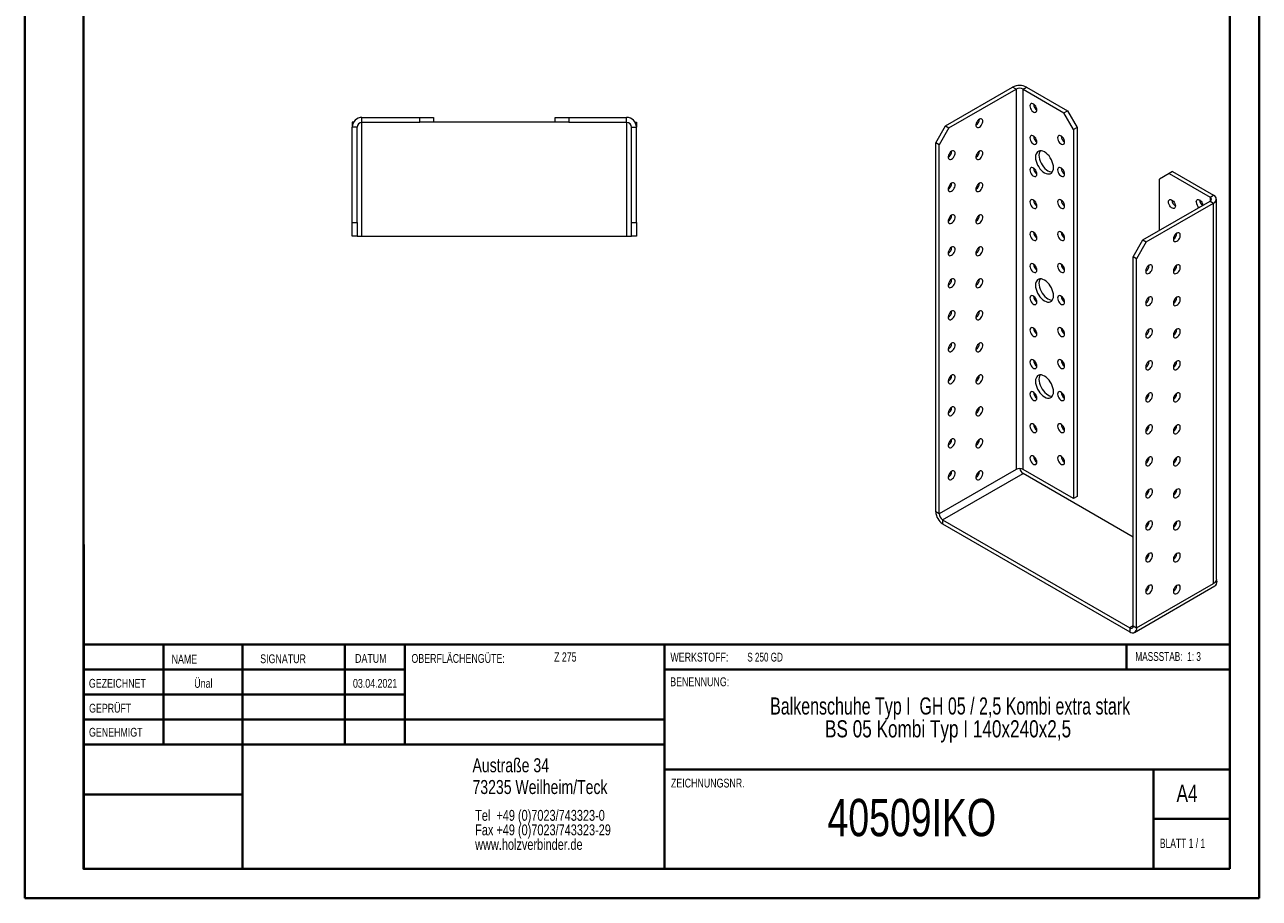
# Model space of a CAD drawing. Header units: millimetres. Extents: x 0 to 210, y 0 to 297.
# Tile 1 of 2: x 0 to 210, y 0 to 149. Entities that reach past the tile are written whole.
import ezdxf

# ---------------------------------------------------------------- set-up
doc = ezdxf.new("R2010")
doc.units = ezdxf.units.MM
doc.styles.add('SLDTEXTSTYLE0', font='TXT', dxfattribs={"width": 0.75})
doc.styles.add('SLDTEXTSTYLE1', font='TXT', dxfattribs={"width": 0.681818})
doc.styles.add('SLDTEXTSTYLE2', font='TXT', dxfattribs={"width": 0.7})
doc.styles.add('SLDTEXTSTYLE3', font='TXT', dxfattribs={"width": 0.6875})
doc.styles.add('SLDTEXTSTYLE4', font='TXT', dxfattribs={"width": 0.69898})

# ---------------------------------------------------------------- blocks, each defined once
blk = doc.blocks.new('SW_NOTE_0')
at = {"color": 0, "linetype": 'Continuous', "lineweight": 0, "char_height": 1.8521, "attachment_point": 1, "style": 'SLDTEXTSTYLE0'}
for s, insert in [('Tel  +49 (0)7023/743323-0', (0, 2.39)), ('Fax +49 (0)7023/743323-29', (0, -0.08)), ('www.holzverbinder.de', (0, -2.55))]:
    blk.add_mtext(s, dxfattribs=dict(at, insert=insert))
blk = doc.blocks.new('SW_NOTE_1')
at = {"color": 0, "linetype": 'Continuous', "lineweight": 0, "char_height": 2.9104, "attachment_point": 2}
for s, insert, style in [('Balkenschuhe Typ I  GH 05 / 2,5 Kombi extra stark', (45.38, 3.75), 'SLDTEXTSTYLE4'), ('BS 05 Kombi Typ I 140x240x2,5', (45.03, -0.13), 'SLDTEXTSTYLE0')]:
    blk.add_mtext(s, dxfattribs=dict(at, insert=insert, style=style))

msp = doc.modelspace()

# ---------------------------------------------------------------- linework, layer by layer
at = {"color": 7, "linetype": 'Continuous', "lineweight": 40}
for p, q in [((0.08, 0.21), (0.08, 297.21)), ((210.08, 0.21), (210.08, 297.21)), ((10.08, 5.21), (10.08, 292.21)), ((205.08, 5.21), (205.08, 292.21)), ((10.11, 60.37), (10.11, 5.12)), ((205.08, 43.37), (10.11, 43.37)), ((23.71, 43.37), (23.71, 26.37)), ((37.1, 43.37), (37.1, 5.12)), ((54.51, 43.37), (54.51, 26.37)), ((64.71, 26.37), (64.71, 43.37)), ((108.91, 43.37), (108.91, 5.12)), ((187.47, 39.12), (187.47, 43.37)), ((64.71, 39.1), (10.11, 39.1)), ((205.08, 39.12), (108.91, 39.12)), ((64.71, 34.87), (10.11, 34.87)), ((108.91, 30.62), (10.11, 30.62)), ((108.91, 26.37), (10.11, 26.37)), ((108.91, 22.12), (205.08, 22.12)), ((192.08, 5.21), (192.08, 22.21)), ((37.1, 17.87), (10.11, 17.87)), ((10.11, 13.71), (10.08, 13.71)), ((205.08, 13.71), (192.08, 13.71)), ((10.11, 9.46), (10.08, 9.46)), ((10.08, 5.21), (205.08, 5.21)), ((205.08, 5.21), (180.99, 5.21)), ((0.08, 0.21), (210.08, 0.21))]:
    msp.add_line(p, q, dxfattribs=at)
at = {"color": 7, "linetype": 'Continuous', "lineweight": 15}
for p, q in [((156.69, 131.51), (168.12, 138.11)), ((157.28, 131.17), (168.71, 137.77)), ((168.71, 137.77), (168.12, 138.11)), ((168.71, 137.77), (168.71, 73.12)), ((169.89, 137.77), (170.48, 138.11)), ((169.89, 73.12), (169.89, 137.77)), ((169.89, 137.77), (176.84, 133.75)), ((170.48, 138.11), (177.43, 134.09)), ((57.45, 132.12), (57.45, 132.95)), ((57.45, 132.95), (67.29, 132.95)), ((67.29, 132.12), (67.29, 132.95)), ((67.29, 132.95), (69.62, 132.95)), ((69.62, 132.95), (69.62, 132.12)), ((90.29, 132.12), (90.29, 132.95)), ((90.29, 132.95), (92.62, 132.95)), ((92.62, 132.95), (92.62, 132.12)), ((92.62, 132.95), (102.45, 132.95)), ((102.45, 132.12), (102.45, 132.95)), ((176.84, 133.75), (177.43, 134.09)), ((178.49, 130.89), (176.84, 133.75)), ((177.43, 134.09), (179.08, 131.23)), ((55.79, 132.12), (55.79, 131.28)), ((56.01, 132.12), (55.79, 132.12)), ((56.62, 131.28), (55.79, 131.28)), ((55.79, 115.12), (55.79, 131.28)), ((56.62, 115.12), (56.62, 131.28)), ((57.45, 132.12), (67.29, 132.12)), ((57.45, 112.78), (57.45, 132.12)), ((69.62, 132.12), (67.29, 132.12)), ((90.29, 132.12), (69.62, 132.12)), ((92.62, 132.12), (90.29, 132.12)), ((92.62, 132.12), (102.45, 132.12)), ((102.45, 132.12), (102.45, 112.78)), ((103.29, 131.28), (104.12, 131.28)), ((103.29, 115.12), (103.29, 131.28)), ((103.9, 132.12), (104.12, 132.12)), ((104.12, 132.12), (104.12, 131.28)), ((104.12, 115.12), (104.12, 131.28)), ((155.04, 128.65), (156.69, 131.51)), ((157.28, 131.17), (155.63, 128.31)), ((156.69, 131.51), (157.28, 131.17)), ((179.08, 131.23), (178.49, 130.89)), ((178.49, 130.89), (178.49, 68.16)), ((179.08, 131.23), (179.08, 68.5)), ((155.63, 128.31), (155.04, 128.65)), ((155.04, 65.91), (155.04, 128.65)), ((155.63, 65.57), (155.63, 128.31)), ((194.75, 123.41), (193.1, 122.46)), ((193.1, 113.75), (193.1, 122.46)), ((195.34, 123.75), (194.75, 123.41)), ((194.75, 123.41), (201.71, 119.4)), ((195.34, 123.75), (202.3, 119.74)), ((201.71, 119.4), (202.3, 119.74)), ((190.28, 112.12), (201.71, 118.72)), ((190.86, 111.78), (202.3, 118.38)), ((201.71, 119.4), (201.71, 118.72)), ((201.71, 118.72), (202.3, 118.38)), ((202.3, 53.73), (202.3, 118.38)), ((202.78, 54.41), (202.78, 119.06)), ((55.79, 115.12), (56.62, 115.12)), ((55.79, 112.78), (55.79, 115.12)), ((56.62, 115.12), (56.62, 112.78)), ((103.29, 115.12), (104.12, 115.12)), ((103.29, 112.78), (103.29, 115.12)), ((104.12, 115.12), (104.12, 112.78)), ((56.62, 112.78), (55.79, 112.78)), ((56.62, 112.78), (57.45, 112.78)), ((57.45, 112.78), (102.45, 112.78)), ((102.45, 112.78), (103.29, 112.78)), ((104.12, 112.78), (103.29, 112.78)), ((188.63, 109.26), (190.28, 112.12)), ((190.86, 111.78), (189.21, 108.92)), ((190.28, 112.12), (190.86, 111.78)), ((189.21, 108.92), (188.63, 109.26)), ((188.63, 46.52), (188.63, 109.26)), ((189.21, 46.18), (189.21, 108.92)), ((168.71, 73.12), (155.63, 65.57)), ((156.22, 64.55), (169.89, 72.44)), ((178.49, 68.16), (169.89, 73.12)), ((188.63, 61.62), (169.89, 72.44)), ((179.08, 68.5), (178.49, 68.16)), ((155.63, 65.57), (155.04, 65.91)), ((156.22, 64.55), (188.04, 46.18)), ((156.22, 64.55), (156.22, 63.87)), ((156.22, 63.87), (188.04, 45.5)), ((195.81, 58.16), (195.58, 58.29)), ((188.87, 45.42), (202.54, 53.31)), ((189.21, 46.18), (202.3, 53.73)), ((202.89, 54.07), (202.3, 53.73)), ((202.73, 54.16), (202.89, 54.07)), ((188.63, 46.52), (188.04, 46.18)), ((188.63, 46.52), (189.21, 46.18)), ((188.04, 46.18), (188.04, 45.5))]:
    msp.add_line(p, q, dxfattribs=at)
at = {"color": 7, "linetype": 'Continuous', "lineweight": 0}
for p, q in [((64.71, 39.12), (10.11, 39.12)), ((23.71, 5.21), (23.71, 5.12)), ((54.51, 5.21), (54.51, 5.12))]:
    msp.add_line(p, q, dxfattribs=at)
at = {"color": 7, "linetype": 'Continuous', "lineweight": 15, "flags": 128}
for points in [[(172.24, 134.23), (172.22, 134.43), (172.15, 134.65), (172.04, 134.86), (171.9, 135.04), (171.74, 135.19), (171.57, 135.29), (171.41, 135.33), (171.27, 135.3), (171.16, 135.22), (171.09, 135.09), (171.07, 134.91), (171.09, 134.7), (171.16, 134.49), (171.27, 134.28), (171.41, 134.09), (171.57, 133.94), (171.74, 133.85), (171.9, 133.81), (172.04, 133.83), (172.15, 133.91), (172.22, 134.05), (172.24, 134.23)], [(162.46, 132.66), (162.3, 132.54), (162.14, 132.37), (162.02, 132.17), (161.93, 131.96), (161.88, 131.74), (161.88, 131.55), (161.93, 131.39), (162.02, 131.28), (162.14, 131.23), (162.3, 131.23), (162.46, 131.3), (162.63, 131.42), (162.78, 131.59), (162.91, 131.79), (163, 132.01), (163.05, 132.22), (163.05, 132.42), (163, 132.57), (162.91, 132.68), (162.78, 132.74), (162.63, 132.73), (162.46, 132.66)], [(172.24, 128.78), (172.22, 128.99), (172.15, 129.21), (172.04, 129.42), (171.9, 129.6), (171.74, 129.75), (171.57, 129.85), (171.41, 129.88), (171.27, 129.86), (171.16, 129.78), (171.09, 129.64), (171.07, 129.46), (171.09, 129.26), (171.16, 129.04), (171.27, 128.83), (171.41, 128.65), (171.57, 128.5), (171.74, 128.4), (171.9, 128.36), (172.04, 128.39), (172.15, 128.47), (172.22, 128.61), (172.24, 128.78)], [(176.96, 128.78), (176.93, 128.99), (176.86, 129.21), (176.76, 129.42), (176.61, 129.6), (176.45, 129.75), (176.29, 129.85), (176.12, 129.88), (175.98, 129.86), (175.87, 129.78), (175.8, 129.64), (175.78, 129.46), (175.8, 129.26), (175.87, 129.04), (175.98, 128.83), (176.12, 128.65), (176.29, 128.5), (176.45, 128.4), (176.61, 128.36), (176.76, 128.39), (176.86, 128.47), (176.93, 128.61), (176.96, 128.78)], [(157.75, 127.22), (157.58, 127.1), (157.43, 126.93), (157.3, 126.73), (157.21, 126.51), (157.17, 126.3), (157.17, 126.11), (157.21, 125.95), (157.3, 125.84), (157.43, 125.78), (157.58, 125.79), (157.75, 125.86), (157.91, 125.98), (158.07, 126.15), (158.19, 126.35), (158.28, 126.57), (158.33, 126.78), (158.33, 126.97), (158.28, 127.13), (158.19, 127.24), (158.07, 127.3), (157.91, 127.29), (157.75, 127.22)], [(162.46, 127.22), (162.3, 127.1), (162.14, 126.93), (162.02, 126.73), (161.93, 126.51), (161.88, 126.3), (161.88, 126.1), (161.93, 125.95), (162.02, 125.84), (162.14, 125.78), (162.3, 125.79), (162.46, 125.86), (162.63, 125.98), (162.78, 126.15), (162.91, 126.35), (163, 126.57), (163.05, 126.78), (163.05, 126.97), (163, 127.13), (162.91, 127.24), (162.78, 127.29), (162.63, 127.29), (162.46, 127.22)], [(175.07, 124.43), (175.05, 124.75), (174.98, 125.09), (174.87, 125.43), (174.71, 125.77), (174.53, 126.1), (174.31, 126.4), (174.06, 126.67), (173.81, 126.9), (173.54, 127.08), (173.27, 127.21), (173.02, 127.28), (172.77, 127.29), (172.56, 127.24), (172.37, 127.13), (172.21, 126.96), (172.1, 126.75), (172.03, 126.49), (172.01, 126.2), (172.03, 125.88), (172.1, 125.54), (172.21, 125.19), (172.37, 124.85), (172.56, 124.53), (172.77, 124.22), (173.02, 123.95), (173.27, 123.72), (173.54, 123.54), (173.81, 123.42), (174.06, 123.35), (174.31, 123.34), (174.53, 123.39), (174.71, 123.5), (174.87, 123.66), (174.98, 123.88), (175.05, 124.14), (175.07, 124.43)], [(172.79, 127.29), (172.69, 127.09), (172.62, 126.83), (172.6, 126.54), (172.62, 126.22), (172.69, 125.88), (172.8, 125.53), (172.96, 125.19), (173.15, 124.87), (173.36, 124.56), (173.61, 124.29), (173.86, 124.06), (174.13, 123.88), (174.4, 123.76), (174.65, 123.69), (174.88, 123.68)], [(172.24, 123.34), (172.22, 123.55), (172.15, 123.76), (172.04, 123.97), (171.9, 124.16), (171.74, 124.31), (171.57, 124.4), (171.41, 124.44), (171.27, 124.42), (171.16, 124.33), (171.09, 124.2), (171.07, 124.02), (171.09, 123.81), (171.16, 123.6), (171.27, 123.39), (171.41, 123.2), (171.57, 123.05), (171.74, 122.96), (171.9, 122.92), (172.04, 122.94), (172.15, 123.03), (172.22, 123.16), (172.24, 123.34)], [(176.96, 123.34), (176.93, 123.55), (176.86, 123.76), (176.76, 123.97), (176.61, 124.16), (176.45, 124.31), (176.29, 124.4), (176.12, 124.44), (175.98, 124.42), (175.87, 124.33), (175.8, 124.2), (175.78, 124.02), (175.8, 123.82), (175.87, 123.6), (175.98, 123.39), (176.12, 123.2), (176.29, 123.06), (176.45, 122.96), (176.61, 122.92), (176.76, 122.94), (176.86, 123.03), (176.93, 123.16), (176.96, 123.34)], [(157.75, 121.78), (157.58, 121.65), (157.43, 121.48), (157.3, 121.28), (157.21, 121.07), (157.17, 120.86), (157.17, 120.66), (157.21, 120.5), (157.3, 120.39), (157.43, 120.34), (157.58, 120.35), (157.75, 120.41), (157.91, 120.54), (158.07, 120.71), (158.19, 120.91), (158.28, 121.12), (158.33, 121.34), (158.33, 121.53), (158.28, 121.69), (158.19, 121.8), (158.07, 121.85), (157.91, 121.84), (157.75, 121.78)], [(162.46, 121.78), (162.3, 121.65), (162.14, 121.48), (162.02, 121.28), (161.93, 121.07), (161.88, 120.85), (161.88, 120.66), (161.93, 120.5), (162.02, 120.39), (162.14, 120.34), (162.3, 120.35), (162.46, 120.41), (162.63, 120.54), (162.78, 120.71), (162.91, 120.91), (163, 121.12), (163.05, 121.33), (163.05, 121.53), (163, 121.69), (162.91, 121.8), (162.78, 121.85), (162.63, 121.84), (162.46, 121.78)], [(172.24, 117.9), (172.22, 118.1), (172.15, 118.32), (172.04, 118.53), (171.9, 118.71), (171.74, 118.86), (171.57, 118.96), (171.41, 119), (171.27, 118.97), (171.16, 118.89), (171.09, 118.75), (171.07, 118.58), (171.09, 118.37), (171.16, 118.15), (171.27, 117.94), (171.41, 117.76), (171.57, 117.61), (171.74, 117.51), (171.9, 117.48), (172.04, 117.5), (172.15, 117.58), (172.22, 117.72), (172.24, 117.9)], [(176.96, 117.9), (176.93, 118.1), (176.86, 118.32), (176.76, 118.53), (176.61, 118.71), (176.45, 118.86), (176.29, 118.96), (176.12, 119), (175.98, 118.97), (175.87, 118.89), (175.8, 118.75), (175.78, 118.58), (175.8, 118.37), (175.87, 118.16), (175.98, 117.95), (176.12, 117.76), (176.29, 117.61), (176.45, 117.51), (176.61, 117.48), (176.76, 117.5), (176.86, 117.58), (176.93, 117.72), (176.96, 117.9)], [(194.64, 118.58), (194.66, 118.76), (194.73, 118.89), (194.84, 118.98), (194.98, 119), (195.14, 118.96), (195.31, 118.86), (195.47, 118.72), (195.61, 118.53), (195.72, 118.32), (195.79, 118.1), (195.81, 117.9), (195.79, 117.72), (195.72, 117.58), (195.61, 117.5), (195.47, 117.48), (195.31, 117.52), (195.14, 117.61), (194.98, 117.76), (194.84, 117.95), (194.73, 118.16), (194.66, 118.37), (194.64, 118.58)], [(199.35, 118.58), (199.37, 118.76), (199.44, 118.89), (199.55, 118.98), (199.69, 119), (199.86, 118.96), (200.02, 118.86), (200.18, 118.72), (200.33, 118.53), (200.44, 118.32), (200.5, 118.1), (200.52, 118.03)], [(157.75, 116.33), (157.58, 116.21), (157.43, 116.04), (157.3, 115.84), (157.21, 115.62), (157.17, 115.41), (157.17, 115.22), (157.21, 115.06), (157.3, 114.95), (157.43, 114.9), (157.58, 114.9), (157.75, 114.97), (157.91, 115.09), (158.07, 115.26), (158.19, 115.46), (158.28, 115.68), (158.33, 115.89), (158.33, 116.09), (158.28, 116.24), (158.19, 116.35), (158.07, 116.41), (157.91, 116.4), (157.75, 116.33)], [(162.46, 116.33), (162.3, 116.21), (162.14, 116.04), (162.02, 115.84), (161.93, 115.62), (161.88, 115.41), (161.88, 115.22), (161.93, 115.06), (162.02, 114.95), (162.14, 114.89), (162.3, 114.9), (162.46, 114.97), (162.63, 115.09), (162.78, 115.26), (162.91, 115.46), (163, 115.68), (163.05, 115.89), (163.05, 116.08), (163, 116.24), (162.91, 116.35), (162.78, 116.41), (162.63, 116.4), (162.46, 116.33)], [(172.24, 112.45), (172.22, 112.66), (172.15, 112.87), (172.04, 113.08), (171.9, 113.27), (171.74, 113.42), (171.57, 113.51), (171.41, 113.55), (171.27, 113.53), (171.16, 113.45), (171.09, 113.31), (171.07, 113.13), (171.09, 112.93), (171.16, 112.71), (171.27, 112.5), (171.41, 112.32), (171.57, 112.17), (171.74, 112.07), (171.9, 112.03), (172.04, 112.06), (172.15, 112.14), (172.22, 112.27), (172.24, 112.45)], [(176.96, 112.45), (176.93, 112.66), (176.86, 112.87), (176.76, 113.08), (176.61, 113.27), (176.45, 113.42), (176.29, 113.52), (176.12, 113.55), (175.98, 113.53), (175.87, 113.45), (175.8, 113.31), (175.78, 113.13), (175.8, 112.93), (175.87, 112.71), (175.98, 112.5), (176.12, 112.32), (176.29, 112.17), (176.45, 112.07), (176.61, 112.03), (176.76, 112.06), (176.86, 112.14), (176.93, 112.28), (176.96, 112.45)], [(196.05, 113.27), (195.88, 113.15), (195.73, 112.98), (195.6, 112.78), (195.51, 112.57), (195.47, 112.35), (195.47, 112.16), (195.51, 112), (195.6, 111.89), (195.73, 111.84), (195.88, 111.84), (196.05, 111.91), (196.22, 112.04), (196.37, 112.2), (196.5, 112.4), (196.59, 112.62), (196.63, 112.83), (196.63, 113.03), (196.59, 113.18), (196.5, 113.29), (196.37, 113.35), (196.22, 113.34), (196.05, 113.27)], [(157.75, 110.89), (157.58, 110.76), (157.43, 110.6), (157.3, 110.4), (157.21, 110.18), (157.17, 109.97), (157.17, 109.77), (157.21, 109.62), (157.3, 109.51), (157.43, 109.45), (157.58, 109.46), (157.75, 109.53), (157.91, 109.65), (158.07, 109.82), (158.19, 110.02), (158.28, 110.23), (158.33, 110.45), (158.33, 110.64), (158.28, 110.8), (158.19, 110.91), (158.07, 110.96), (157.91, 110.96), (157.75, 110.89)], [(162.46, 110.89), (162.3, 110.76), (162.14, 110.6), (162.02, 110.4), (161.93, 110.18), (161.88, 109.97), (161.88, 109.77), (161.93, 109.62), (162.02, 109.5), (162.14, 109.45), (162.3, 109.46), (162.46, 109.53), (162.63, 109.65), (162.78, 109.82), (162.91, 110.02), (163, 110.23), (163.05, 110.45), (163.05, 110.64), (163, 110.8), (162.91, 110.91), (162.78, 110.96), (162.63, 110.96), (162.46, 110.89)], [(172.24, 107.01), (172.22, 107.21), (172.15, 107.43), (172.04, 107.64), (171.9, 107.83), (171.74, 107.97), (171.57, 108.07), (171.41, 108.11), (171.27, 108.09), (171.16, 108), (171.09, 107.87), (171.07, 107.69), (171.09, 107.48), (171.16, 107.27), (171.27, 107.06), (171.41, 106.87), (171.57, 106.72), (171.74, 106.63), (171.9, 106.59), (172.04, 106.61), (172.15, 106.7), (172.22, 106.83), (172.24, 107.01)], [(176.96, 107.01), (176.93, 107.21), (176.86, 107.43), (176.76, 107.64), (176.61, 107.83), (176.45, 107.97), (176.29, 108.07), (176.12, 108.11), (175.98, 108.09), (175.87, 108), (175.8, 107.87), (175.78, 107.69), (175.8, 107.48), (175.87, 107.27), (175.98, 107.06), (176.12, 106.87), (176.29, 106.72), (176.45, 106.63), (176.61, 106.59), (176.76, 106.61), (176.86, 106.7), (176.93, 106.83), (176.96, 107.01)], [(191.34, 107.83), (191.17, 107.71), (191.02, 107.54), (190.89, 107.34), (190.8, 107.12), (190.75, 106.91), (190.75, 106.72), (190.8, 106.56), (190.89, 106.45), (191.02, 106.39), (191.17, 106.4), (191.34, 106.47), (191.5, 106.59), (191.65, 106.76), (191.78, 106.96), (191.87, 107.18), (191.92, 107.39), (191.92, 107.58), (191.87, 107.74), (191.78, 107.85), (191.65, 107.91), (191.5, 107.9), (191.34, 107.83)], [(196.05, 107.83), (195.88, 107.71), (195.73, 107.54), (195.6, 107.34), (195.51, 107.12), (195.47, 106.91), (195.47, 106.72), (195.51, 106.56), (195.6, 106.45), (195.73, 106.39), (195.88, 106.4), (196.05, 106.47), (196.22, 106.59), (196.37, 106.76), (196.5, 106.96), (196.59, 107.18), (196.63, 107.39), (196.63, 107.58), (196.59, 107.74), (196.5, 107.85), (196.37, 107.9), (196.22, 107.9), (196.05, 107.83)], [(157.75, 105.44), (157.58, 105.32), (157.43, 105.15), (157.3, 104.95), (157.21, 104.74), (157.17, 104.52), (157.17, 104.33), (157.21, 104.17), (157.3, 104.06), (157.43, 104.01), (157.58, 104.02), (157.75, 104.08), (157.91, 104.21), (158.07, 104.38), (158.19, 104.58), (158.28, 104.79), (158.33, 105), (158.33, 105.2), (158.28, 105.36), (158.19, 105.47), (158.07, 105.52), (157.91, 105.51), (157.75, 105.44)], [(162.46, 105.44), (162.3, 105.32), (162.14, 105.15), (162.02, 104.95), (161.93, 104.74), (161.88, 104.52), (161.88, 104.33), (161.93, 104.17), (162.02, 104.06), (162.14, 104.01), (162.3, 104.02), (162.46, 104.08), (162.63, 104.21), (162.78, 104.38), (162.91, 104.58), (163, 104.79), (163.05, 105), (163.05, 105.2), (163, 105.36), (162.91, 105.47), (162.78, 105.52), (162.63, 105.51), (162.46, 105.44)], [(175.07, 102.65), (175.05, 102.98), (174.98, 103.31), (174.87, 103.66), (174.71, 104), (174.53, 104.33), (174.31, 104.63), (174.06, 104.9), (173.81, 105.13), (173.54, 105.31), (173.27, 105.43), (173.02, 105.5), (172.77, 105.51), (172.56, 105.46), (172.37, 105.35), (172.21, 105.19), (172.1, 104.98), (172.03, 104.72), (172.01, 104.42), (172.03, 104.1), (172.1, 103.76), (172.21, 103.42), (172.37, 103.08), (172.56, 102.75), (172.77, 102.45), (173.02, 102.18), (173.27, 101.95), (173.54, 101.77), (173.81, 101.64), (174.06, 101.57), (174.31, 101.56), (174.53, 101.62), (174.71, 101.72), (174.87, 101.89), (174.98, 102.1), (175.05, 102.36), (175.07, 102.65)], [(172.79, 105.51), (172.69, 105.32), (172.62, 105.06), (172.6, 104.76), (172.62, 104.44), (172.69, 104.11), (172.8, 103.76), (172.96, 103.42), (173.15, 103.09), (173.36, 102.79), (173.61, 102.52), (173.86, 102.29), (174.13, 102.11), (174.4, 101.98), (174.65, 101.91), (174.88, 101.9)], [(172.24, 101.57), (172.22, 101.77), (172.15, 101.99), (172.04, 102.2), (171.9, 102.38), (171.74, 102.53), (171.57, 102.63), (171.41, 102.67), (171.27, 102.64), (171.16, 102.56), (171.09, 102.42), (171.07, 102.25), (171.09, 102.04), (171.16, 101.82), (171.27, 101.61), (171.41, 101.43), (171.57, 101.28), (171.74, 101.18), (171.9, 101.15), (172.04, 101.17), (172.15, 101.25), (172.22, 101.39), (172.24, 101.57)], [(176.96, 101.57), (176.93, 101.77), (176.86, 101.99), (176.76, 102.2), (176.61, 102.38), (176.45, 102.53), (176.29, 102.63), (176.12, 102.67), (175.98, 102.64), (175.87, 102.56), (175.8, 102.42), (175.78, 102.25), (175.8, 102.04), (175.87, 101.82), (175.98, 101.61), (176.12, 101.43), (176.29, 101.28), (176.45, 101.18), (176.61, 101.15), (176.76, 101.17), (176.86, 101.25), (176.93, 101.39), (176.96, 101.57)], [(191.34, 102.39), (191.17, 102.26), (191.02, 102.09), (190.89, 101.89), (190.8, 101.68), (190.75, 101.47), (190.75, 101.27), (190.8, 101.11), (190.89, 101), (191.02, 100.95), (191.17, 100.96), (191.34, 101.02), (191.5, 101.15), (191.65, 101.32), (191.78, 101.52), (191.87, 101.73), (191.92, 101.95), (191.92, 102.14), (191.87, 102.3), (191.78, 102.41), (191.65, 102.46), (191.5, 102.45), (191.34, 102.39)], [(196.05, 102.39), (195.88, 102.26), (195.73, 102.09), (195.6, 101.89), (195.51, 101.68), (195.47, 101.47), (195.47, 101.27), (195.51, 101.11), (195.6, 101), (195.73, 100.95), (195.88, 100.96), (196.05, 101.02), (196.22, 101.15), (196.37, 101.32), (196.5, 101.52), (196.59, 101.73), (196.63, 101.94), (196.63, 102.14), (196.59, 102.3), (196.5, 102.41), (196.37, 102.46), (196.22, 102.45), (196.05, 102.39)], [(157.75, 100), (157.58, 99.88), (157.43, 99.71), (157.3, 99.51), (157.21, 99.29), (157.17, 99.08), (157.17, 98.89), (157.21, 98.73), (157.3, 98.62), (157.43, 98.56), (157.58, 98.57), (157.75, 98.64), (157.91, 98.76), (158.07, 98.93), (158.19, 99.13), (158.28, 99.35), (158.33, 99.56), (158.33, 99.75), (158.28, 99.91), (158.19, 100.02), (158.07, 100.08), (157.91, 100.07), (157.75, 100)], [(162.46, 100), (162.3, 99.88), (162.14, 99.71), (162.02, 99.51), (161.93, 99.29), (161.88, 99.08), (161.88, 98.89), (161.93, 98.73), (162.02, 98.62), (162.14, 98.56), (162.3, 98.57), (162.46, 98.64), (162.63, 98.76), (162.78, 98.93), (162.91, 99.13), (163, 99.35), (163.05, 99.56), (163.05, 99.75), (163, 99.91), (162.91, 100.02), (162.78, 100.08), (162.63, 100.07), (162.46, 100)], [(172.24, 96.12), (172.22, 96.33), (172.15, 96.54), (172.04, 96.75), (171.9, 96.94), (171.74, 97.09), (171.57, 97.18), (171.41, 97.22), (171.27, 97.2), (171.16, 97.12), (171.09, 96.98), (171.07, 96.8), (171.09, 96.6), (171.16, 96.38), (171.27, 96.17), (171.41, 95.98), (171.57, 95.84), (171.74, 95.74), (171.9, 95.7), (172.04, 95.72), (172.15, 95.81), (172.22, 95.94), (172.24, 96.12)], [(176.96, 96.12), (176.93, 96.33), (176.86, 96.54), (176.76, 96.75), (176.61, 96.94), (176.45, 97.09), (176.29, 97.18), (176.12, 97.22), (175.98, 97.2), (175.87, 97.12), (175.8, 96.98), (175.78, 96.8), (175.8, 96.6), (175.87, 96.38), (175.98, 96.17), (176.12, 95.98), (176.29, 95.84), (176.45, 95.74), (176.61, 95.7), (176.76, 95.73), (176.86, 95.81), (176.93, 95.94), (176.96, 96.12)], [(191.34, 96.94), (191.17, 96.82), (191.02, 96.65), (190.89, 96.45), (190.8, 96.24), (190.75, 96.02), (190.75, 95.83), (190.8, 95.67), (190.89, 95.56), (191.02, 95.51), (191.17, 95.51), (191.34, 95.58), (191.5, 95.7), (191.65, 95.87), (191.78, 96.07), (191.87, 96.29), (191.92, 96.5), (191.92, 96.7), (191.87, 96.85), (191.78, 96.96), (191.65, 97.02), (191.5, 97.01), (191.34, 96.94)], [(196.05, 96.94), (195.88, 96.82), (195.73, 96.65), (195.6, 96.45), (195.51, 96.23), (195.47, 96.02), (195.47, 95.83), (195.51, 95.67), (195.6, 95.56), (195.73, 95.51), (195.88, 95.51), (196.05, 95.58), (196.22, 95.7), (196.37, 95.87), (196.5, 96.07), (196.59, 96.29), (196.63, 96.5), (196.63, 96.69), (196.59, 96.85), (196.5, 96.96), (196.37, 97.02), (196.22, 97.01), (196.05, 96.94)], [(157.75, 94.56), (157.58, 94.43), (157.43, 94.27), (157.3, 94.07), (157.21, 93.85), (157.17, 93.64), (157.17, 93.44), (157.21, 93.29), (157.3, 93.17), (157.43, 93.12), (157.58, 93.13), (157.75, 93.2), (157.91, 93.32), (158.07, 93.49), (158.19, 93.69), (158.28, 93.9), (158.33, 94.12), (158.33, 94.31), (158.28, 94.47), (158.19, 94.58), (158.07, 94.63), (157.91, 94.63), (157.75, 94.56)], [(162.46, 94.56), (162.3, 94.43), (162.14, 94.27), (162.02, 94.07), (161.93, 93.85), (161.88, 93.64), (161.88, 93.44), (161.93, 93.28), (162.02, 93.17), (162.14, 93.12), (162.3, 93.13), (162.46, 93.2), (162.63, 93.32), (162.78, 93.49), (162.91, 93.69), (163, 93.9), (163.05, 94.12), (163.05, 94.31), (163, 94.47), (162.91, 94.58), (162.78, 94.63), (162.63, 94.63), (162.46, 94.56)], [(172.24, 90.68), (172.22, 90.88), (172.15, 91.1), (172.04, 91.31), (171.9, 91.5), (171.74, 91.64), (171.57, 91.74), (171.41, 91.78), (171.27, 91.76), (171.16, 91.67), (171.09, 91.54), (171.07, 91.36), (171.09, 91.15), (171.16, 90.94), (171.27, 90.73), (171.41, 90.54), (171.57, 90.39), (171.74, 90.3), (171.9, 90.26), (172.04, 90.28), (172.15, 90.36), (172.22, 90.5), (172.24, 90.68)], [(176.96, 90.68), (176.93, 90.88), (176.86, 91.1), (176.76, 91.31), (176.61, 91.5), (176.45, 91.64), (176.29, 91.74), (176.12, 91.78), (175.98, 91.76), (175.87, 91.67), (175.8, 91.54), (175.78, 91.36), (175.8, 91.15), (175.87, 90.94), (175.98, 90.73), (176.12, 90.54), (176.29, 90.39), (176.45, 90.3), (176.61, 90.26), (176.76, 90.28), (176.86, 90.36), (176.93, 90.5), (176.96, 90.68)], [(191.34, 91.5), (191.17, 91.38), (191.02, 91.21), (190.89, 91.01), (190.8, 90.79), (190.75, 90.58), (190.75, 90.38), (190.8, 90.23), (190.89, 90.12), (191.02, 90.06), (191.17, 90.07), (191.34, 90.14), (191.5, 90.26), (191.65, 90.43), (191.78, 90.63), (191.87, 90.84), (191.92, 91.06), (191.92, 91.25), (191.87, 91.41), (191.78, 91.52), (191.65, 91.57), (191.5, 91.57), (191.34, 91.5)], [(196.05, 91.5), (195.88, 91.37), (195.73, 91.21), (195.6, 91.01), (195.51, 90.79), (195.47, 90.58), (195.47, 90.38), (195.51, 90.23), (195.6, 90.12), (195.73, 90.06), (195.88, 90.07), (196.05, 90.14), (196.22, 90.26), (196.37, 90.43), (196.5, 90.63), (196.59, 90.84), (196.63, 91.06), (196.63, 91.25), (196.59, 91.41), (196.5, 91.52), (196.37, 91.57), (196.22, 91.57), (196.05, 91.5)], [(157.75, 89.11), (157.58, 88.99), (157.43, 88.82), (157.3, 88.62), (157.21, 88.41), (157.17, 88.19), (157.17, 88), (157.21, 87.84), (157.3, 87.73), (157.43, 87.68), (157.58, 87.68), (157.75, 87.75), (157.91, 87.88), (158.07, 88.04), (158.19, 88.24), (158.28, 88.46), (158.33, 88.67), (158.33, 88.87), (158.28, 89.03), (158.19, 89.14), (158.07, 89.19), (157.91, 89.18), (157.75, 89.11)], [(162.46, 89.11), (162.3, 88.99), (162.14, 88.82), (162.02, 88.62), (161.93, 88.41), (161.88, 88.19), (161.88, 88), (161.93, 87.84), (162.02, 87.73), (162.14, 87.68), (162.3, 87.68), (162.46, 87.75), (162.63, 87.88), (162.78, 88.04), (162.91, 88.24), (163, 88.46), (163.05, 88.67), (163.05, 88.87), (163, 89.03), (162.91, 89.14), (162.78, 89.19), (162.63, 89.18), (162.46, 89.11)], [(175.07, 86.32), (175.05, 86.64), (174.98, 86.98), (174.87, 87.33), (174.71, 87.67), (174.53, 87.99), (174.31, 88.3), (174.06, 88.57), (173.81, 88.8), (173.54, 88.98), (173.27, 89.1), (173.02, 89.17), (172.77, 89.18), (172.56, 89.13), (172.37, 89.02), (172.21, 88.86), (172.1, 88.64), (172.03, 88.39), (172.01, 88.09), (172.03, 87.77), (172.1, 87.43), (172.21, 87.09), (172.37, 86.75), (172.56, 86.42), (172.77, 86.12), (173.02, 85.85), (173.27, 85.62), (173.54, 85.44), (173.81, 85.31), (174.06, 85.24), (174.31, 85.23), (174.53, 85.28), (174.71, 85.39), (174.87, 85.56), (174.98, 85.77), (175.05, 86.03), (175.07, 86.32)], [(172.79, 89.18), (172.69, 88.98), (172.62, 88.73), (172.6, 88.43), (172.62, 88.11), (172.69, 87.77), (172.8, 87.43), (172.96, 87.09), (173.15, 86.76), (173.36, 86.46), (173.61, 86.19), (173.86, 85.96), (174.13, 85.78), (174.4, 85.65), (174.65, 85.58), (174.88, 85.57)], [(172.24, 85.23), (172.22, 85.44), (172.15, 85.66), (172.04, 85.87), (171.9, 86.05), (171.74, 86.2), (171.57, 86.3), (171.41, 86.34), (171.27, 86.31), (171.16, 86.23), (171.09, 86.09), (171.07, 85.91), (171.09, 85.71), (171.16, 85.49), (171.27, 85.28), (171.41, 85.1), (171.57, 84.95), (171.74, 84.85), (171.9, 84.81), (172.04, 84.84), (172.15, 84.92), (172.22, 85.06), (172.24, 85.23)], [(176.96, 85.24), (176.93, 85.44), (176.86, 85.66), (176.76, 85.87), (176.61, 86.05), (176.45, 86.2), (176.29, 86.3), (176.12, 86.34), (175.98, 86.31), (175.87, 86.23), (175.8, 86.09), (175.78, 85.92), (175.8, 85.71), (175.87, 85.49), (175.98, 85.28), (176.12, 85.1), (176.29, 84.95), (176.45, 84.85), (176.61, 84.81), (176.76, 84.84), (176.86, 84.92), (176.93, 85.06), (176.96, 85.24)], [(191.34, 86.06), (191.17, 85.93), (191.02, 85.76), (190.89, 85.56), (190.8, 85.35), (190.75, 85.13), (190.75, 84.94), (190.8, 84.78), (190.89, 84.67), (191.02, 84.62), (191.17, 84.63), (191.34, 84.69), (191.5, 84.82), (191.65, 84.99), (191.78, 85.19), (191.87, 85.4), (191.92, 85.61), (191.92, 85.81), (191.87, 85.97), (191.78, 86.08), (191.65, 86.13), (191.5, 86.12), (191.34, 86.06)], [(196.05, 86.05), (195.88, 85.93), (195.73, 85.76), (195.6, 85.56), (195.51, 85.35), (195.47, 85.13), (195.47, 84.94), (195.51, 84.78), (195.6, 84.67), (195.73, 84.62), (195.88, 84.63), (196.05, 84.69), (196.22, 84.82), (196.37, 84.99), (196.5, 85.19), (196.59, 85.4), (196.63, 85.61), (196.63, 85.81), (196.59, 85.97), (196.5, 86.08), (196.37, 86.13), (196.22, 86.12), (196.05, 86.05)], [(157.75, 83.67), (157.58, 83.55), (157.43, 83.38), (157.3, 83.18), (157.21, 82.96), (157.17, 82.75), (157.17, 82.56), (157.21, 82.4), (157.3, 82.29), (157.43, 82.23), (157.58, 82.24), (157.75, 82.31), (157.91, 82.43), (158.07, 82.6), (158.19, 82.8), (158.28, 83.02), (158.33, 83.23), (158.33, 83.42), (158.28, 83.58), (158.19, 83.69), (158.07, 83.75), (157.91, 83.74), (157.75, 83.67)], [(162.46, 83.67), (162.3, 83.55), (162.14, 83.38), (162.02, 83.18), (161.93, 82.96), (161.88, 82.75), (161.88, 82.56), (161.93, 82.4), (162.02, 82.29), (162.14, 82.23), (162.3, 82.24), (162.46, 82.31), (162.63, 82.43), (162.78, 82.6), (162.91, 82.8), (163, 83.02), (163.05, 83.23), (163.05, 83.42), (163, 83.58), (162.91, 83.69), (162.78, 83.75), (162.63, 83.74), (162.46, 83.67)], [(172.24, 79.79), (172.22, 80), (172.15, 80.21), (172.04, 80.42), (171.9, 80.61), (171.74, 80.76), (171.57, 80.85), (171.41, 80.89), (171.27, 80.87), (171.16, 80.79), (171.09, 80.65), (171.07, 80.47), (171.09, 80.27), (171.16, 80.05), (171.27, 79.84), (171.41, 79.65), (171.57, 79.51), (171.74, 79.41), (171.9, 79.37), (172.04, 79.39), (172.15, 79.48), (172.22, 79.61), (172.24, 79.79)], [(176.96, 79.79), (176.93, 80), (176.86, 80.21), (176.76, 80.42), (176.61, 80.61), (176.45, 80.76), (176.29, 80.85), (176.12, 80.89), (175.98, 80.87), (175.87, 80.79), (175.8, 80.65), (175.78, 80.47), (175.8, 80.27), (175.87, 80.05), (175.98, 79.84), (176.12, 79.65), (176.29, 79.51), (176.45, 79.41), (176.61, 79.37), (176.76, 79.39), (176.86, 79.48), (176.93, 79.61), (176.96, 79.79)], [(191.34, 80.61), (191.17, 80.49), (191.02, 80.32), (190.89, 80.12), (190.8, 79.9), (190.75, 79.69), (190.75, 79.5), (190.8, 79.34), (190.89, 79.23), (191.02, 79.17), (191.17, 79.18), (191.34, 79.25), (191.5, 79.37), (191.65, 79.54), (191.78, 79.74), (191.87, 79.96), (191.92, 80.17), (191.92, 80.36), (191.87, 80.52), (191.78, 80.63), (191.65, 80.69), (191.5, 80.68), (191.34, 80.61)], [(196.05, 80.61), (195.88, 80.49), (195.73, 80.32), (195.6, 80.12), (195.51, 79.9), (195.47, 79.69), (195.47, 79.5), (195.51, 79.34), (195.6, 79.23), (195.73, 79.17), (195.88, 79.18), (196.05, 79.25), (196.22, 79.37), (196.37, 79.54), (196.5, 79.74), (196.59, 79.96), (196.63, 80.17), (196.63, 80.36), (196.59, 80.52), (196.5, 80.63), (196.37, 80.69), (196.22, 80.68), (196.05, 80.61)], [(157.75, 78.23), (157.58, 78.1), (157.43, 77.93), (157.3, 77.73), (157.21, 77.52), (157.17, 77.31), (157.17, 77.11), (157.21, 76.95), (157.3, 76.84), (157.43, 76.79), (157.58, 76.8), (157.75, 76.87), (157.91, 76.99), (158.07, 77.16), (158.19, 77.36), (158.28, 77.57), (158.33, 77.79), (158.33, 77.98), (158.28, 78.14), (158.19, 78.25), (158.07, 78.3), (157.91, 78.3), (157.75, 78.23)], [(162.46, 78.23), (162.3, 78.1), (162.14, 77.93), (162.02, 77.73), (161.93, 77.52), (161.88, 77.31), (161.88, 77.11), (161.93, 76.95), (162.02, 76.84), (162.14, 76.79), (162.3, 76.8), (162.46, 76.87), (162.63, 76.99), (162.78, 77.16), (162.91, 77.36), (163, 77.57), (163.05, 77.79), (163.05, 77.98), (163, 78.14), (162.91, 78.25), (162.78, 78.3), (162.63, 78.29), (162.46, 78.23)], [(172.24, 74.35), (172.22, 74.55), (172.15, 74.77), (172.04, 74.98), (171.9, 75.17), (171.74, 75.31), (171.57, 75.41), (171.41, 75.45), (171.27, 75.42), (171.16, 75.34), (171.09, 75.21), (171.07, 75.03), (171.09, 74.82), (171.16, 74.61), (171.27, 74.4), (171.41, 74.21), (171.57, 74.06), (171.74, 73.97), (171.9, 73.93), (172.04, 73.95), (172.15, 74.03), (172.22, 74.17), (172.24, 74.35)], [(176.96, 74.35), (176.93, 74.55), (176.86, 74.77), (176.76, 74.98), (176.61, 75.17), (176.45, 75.31), (176.29, 75.41), (176.12, 75.45), (175.98, 75.43), (175.87, 75.34), (175.8, 75.21), (175.78, 75.03), (175.8, 74.82), (175.87, 74.61), (175.98, 74.4), (176.12, 74.21), (176.29, 74.06), (176.45, 73.97), (176.61, 73.93), (176.76, 73.95), (176.86, 74.03), (176.93, 74.17), (176.96, 74.35)], [(191.34, 75.17), (191.17, 75.04), (191.02, 74.88), (190.89, 74.68), (190.8, 74.46), (190.75, 74.25), (190.75, 74.05), (190.8, 73.9), (190.89, 73.78), (191.02, 73.73), (191.17, 73.74), (191.34, 73.81), (191.5, 73.93), (191.65, 74.1), (191.78, 74.3), (191.87, 74.51), (191.92, 74.73), (191.92, 74.92), (191.87, 75.08), (191.78, 75.19), (191.65, 75.24), (191.5, 75.24), (191.34, 75.17)], [(196.05, 75.17), (195.88, 75.04), (195.73, 74.88), (195.6, 74.68), (195.51, 74.46), (195.47, 74.25), (195.47, 74.05), (195.51, 73.89), (195.6, 73.78), (195.73, 73.73), (195.88, 73.74), (196.05, 73.81), (196.22, 73.93), (196.37, 74.1), (196.5, 74.3), (196.59, 74.51), (196.63, 74.73), (196.63, 74.92), (196.59, 75.08), (196.5, 75.19), (196.37, 75.24), (196.22, 75.24), (196.05, 75.17)], [(157.75, 72.78), (157.58, 72.66), (157.43, 72.49), (157.3, 72.29), (157.21, 72.08), (157.17, 71.86), (157.17, 71.67), (157.21, 71.51), (157.3, 71.4), (157.43, 71.35), (157.58, 71.35), (157.75, 71.42), (157.91, 71.55), (158.07, 71.71), (158.19, 71.91), (158.28, 72.13), (158.33, 72.34), (158.33, 72.54), (158.28, 72.69), (158.19, 72.81), (158.07, 72.86), (157.91, 72.85), (157.75, 72.78)], [(162.46, 72.78), (162.3, 72.66), (162.14, 72.49), (162.02, 72.29), (161.93, 72.08), (161.88, 71.86), (161.88, 71.67), (161.93, 71.51), (162.02, 71.4), (162.14, 71.35), (162.3, 71.35), (162.46, 71.42), (162.63, 71.55), (162.78, 71.71), (162.91, 71.91), (163, 72.13), (163.05, 72.34), (163.05, 72.54), (163, 72.69), (162.91, 72.8), (162.78, 72.86), (162.63, 72.85), (162.46, 72.78)], [(191.34, 69.72), (191.17, 69.6), (191.02, 69.43), (190.89, 69.23), (190.8, 69.02), (190.75, 68.8), (190.75, 68.61), (190.8, 68.45), (190.89, 68.34), (191.02, 68.29), (191.17, 68.3), (191.34, 68.36), (191.5, 68.49), (191.65, 68.66), (191.78, 68.86), (191.87, 69.07), (191.92, 69.28), (191.92, 69.48), (191.87, 69.64), (191.78, 69.75), (191.65, 69.8), (191.5, 69.79), (191.34, 69.72)], [(196.05, 69.72), (195.88, 69.6), (195.73, 69.43), (195.6, 69.23), (195.51, 69.02), (195.47, 68.8), (195.47, 68.61), (195.51, 68.45), (195.6, 68.34), (195.73, 68.29), (195.88, 68.29), (196.05, 68.36), (196.22, 68.49), (196.37, 68.65), (196.5, 68.85), (196.59, 69.07), (196.63, 69.28), (196.63, 69.48), (196.59, 69.64), (196.5, 69.75), (196.37, 69.8), (196.22, 69.79), (196.05, 69.72)], [(191.34, 64.28), (191.17, 64.16), (191.02, 63.99), (190.89, 63.79), (190.8, 63.57), (190.75, 63.36), (190.75, 63.17), (190.8, 63.01), (190.89, 62.9), (191.02, 62.84), (191.17, 62.85), (191.34, 62.92), (191.5, 63.04), (191.65, 63.21), (191.78, 63.41), (191.87, 63.63), (191.92, 63.84), (191.92, 64.03), (191.87, 64.19), (191.78, 64.3), (191.65, 64.36), (191.5, 64.35), (191.34, 64.28)], [(196.05, 64.28), (195.88, 64.16), (195.73, 63.99), (195.6, 63.79), (195.51, 63.57), (195.47, 63.36), (195.47, 63.17), (195.51, 63.01), (195.6, 62.9), (195.73, 62.84), (195.88, 62.85), (196.05, 62.92), (196.22, 63.04), (196.37, 63.21), (196.5, 63.41), (196.59, 63.63), (196.63, 63.84), (196.63, 64.03), (196.59, 64.19), (196.5, 64.3), (196.37, 64.36), (196.22, 64.35), (196.05, 64.28)], [(191.34, 58.84), (191.17, 58.71), (191.02, 58.55), (190.89, 58.35), (190.8, 58.13), (190.75, 57.92), (190.75, 57.72), (190.8, 57.56), (190.89, 57.45), (191.02, 57.4), (191.17, 57.41), (191.34, 57.48), (191.5, 57.6), (191.65, 57.77), (191.78, 57.97), (191.87, 58.18), (191.92, 58.4), (191.92, 58.59), (191.87, 58.75), (191.78, 58.86), (191.65, 58.91), (191.5, 58.91), (191.34, 58.84)], [(196.05, 58.84), (195.88, 58.71), (195.73, 58.54), (195.6, 58.34), (195.51, 58.13), (195.47, 57.92), (195.47, 57.72), (195.51, 57.56), (195.6, 57.45), (195.73, 57.4), (195.88, 57.41), (196.05, 57.48), (196.22, 57.6), (196.37, 57.77), (196.5, 57.97), (196.59, 58.18), (196.63, 58.4), (196.63, 58.59), (196.59, 58.75), (196.5, 58.86), (196.37, 58.91), (196.22, 58.9), (196.05, 58.84)], [(191.34, 53.39), (191.17, 53.27), (191.02, 53.1), (190.89, 52.9), (190.8, 52.69), (190.75, 52.47), (190.75, 52.28), (190.8, 52.12), (190.89, 52.01), (191.02, 51.96), (191.17, 51.96), (191.34, 52.03), (191.5, 52.16), (191.65, 52.32), (191.78, 52.52), (191.87, 52.74), (191.92, 52.95), (191.92, 53.15), (191.87, 53.31), (191.78, 53.42), (191.65, 53.47), (191.5, 53.46), (191.34, 53.39)], [(196.05, 53.39), (195.88, 53.27), (195.73, 53.1), (195.6, 52.9), (195.51, 52.69), (195.47, 52.47), (195.47, 52.28), (195.51, 52.12), (195.6, 52.01), (195.73, 51.96), (195.88, 51.96), (196.05, 52.03), (196.22, 52.16), (196.37, 52.32), (196.5, 52.52), (196.59, 52.74), (196.63, 52.95), (196.63, 53.15), (196.59, 53.3), (196.5, 53.42), (196.37, 53.47), (196.22, 53.46), (196.05, 53.39)], [(202.78, 54.41), (202.77, 54.29), (202.73, 54.16)]]:
    msp.add_lwpolyline(points, dxfattribs=at)
at = {"color": 7, "linetype": 'Continuous', "lineweight": 15}
for centre, radius, start, end in [((169.3, 135.83), 2.56, 62.6097, 117.3903), ((169.3, 136.63), 1.28, 62.6097, 117.3903), ((172.91, 135.29), 1.26, 182.0205, 237.9741), ((57.45, 131.28), 1.67, 90, 180), ((102.45, 131.28), 1.67, 0, 90), ((161.21, 132.71), 1.26, 302.026, 357.9794), ((57.45, 131.28), 0.833, 90, 180), ((102.45, 131.28), 0.833, 0, 90), ((172.91, 129.85), 1.26, 182.0205, 237.9741), ((177.62, 129.85), 1.26, 182.0205, 237.9741), ((156.49, 127.26), 1.26, 302.026, 357.9794), ((161.21, 127.26), 1.26, 302.026, 357.9794), ((172.91, 124.4), 1.26, 182.0205, 237.9741), ((177.62, 124.41), 1.26, 182.0205, 237.9741), ((156.49, 121.82), 1.26, 302.026, 357.9794), ((161.21, 121.82), 1.26, 302.026, 357.9794), ((202.04, 119.06), 0.728, 290.7834, 69.2166), ((172.91, 118.96), 1.26, 182.0205, 237.9741), ((177.62, 118.96), 1.26, 182.0205, 237.9741), ((196.48, 118.96), 1.26, 182.0263, 237.9737), ((200.64, 118.64), 1.29, 182.6724, 231.2054), ((201.23, 118.98), 1.29, 182.6724, 231.2054), ((201.58, 119.06), 0.364, 290.7834, 69.2166), ((156.49, 116.38), 1.26, 302.026, 357.9794), ((161.21, 116.38), 1.26, 302.026, 357.9794), ((172.91, 113.52), 1.26, 182.0205, 237.9741), ((177.62, 113.52), 1.26, 182.0205, 237.9741), ((194.79, 113.32), 1.26, 302.026, 357.9794), ((196.4, 113.41), 1.12, 220.7953, 234.04), ((194.57, 112.39), 1.24, 8.6609, 25.72), ((156.49, 110.93), 1.26, 302.026, 357.9794), ((161.21, 110.93), 1.26, 302.026, 357.9794), ((172.91, 108.07), 1.26, 182.0205, 237.9741), ((177.62, 108.07), 1.26, 182.0205, 237.9741), ((190.08, 107.87), 1.26, 302.026, 357.9794), ((194.79, 107.87), 1.26, 302.026, 357.9794), ((196.4, 107.96), 1.12, 220.7953, 234.04), ((194.57, 106.95), 1.24, 8.6609, 25.72), ((156.49, 105.49), 1.26, 302.026, 357.9794), ((161.21, 105.49), 1.26, 302.026, 357.9794), ((172.91, 102.63), 1.26, 182.0205, 237.9741), ((177.62, 102.63), 1.26, 182.0205, 237.9741), ((190.08, 102.43), 1.26, 302.026, 357.9794), ((194.79, 102.43), 1.26, 302.026, 357.9794), ((196.4, 102.52), 1.12, 220.7953, 234.04), ((194.57, 101.5), 1.24, 8.6609, 25.72), ((156.49, 100.05), 1.26, 302.026, 357.9794), ((161.21, 100.05), 1.26, 302.026, 357.9794), ((172.91, 97.19), 1.26, 182.0205, 237.9741), ((177.62, 97.19), 1.26, 182.0205, 237.9741), ((190.08, 96.99), 1.26, 302.026, 357.9794), ((194.79, 96.99), 1.26, 302.026, 357.9794), ((194.57, 96.06), 1.24, 8.6609, 25.72), ((156.49, 94.6), 1.26, 302.026, 357.9794), ((161.21, 94.6), 1.26, 302.026, 357.9794), ((196.4, 97.07), 1.12, 220.7953, 234.04), ((172.91, 91.74), 1.26, 182.0205, 237.9741), ((177.62, 91.74), 1.26, 182.0205, 237.9741), ((190.08, 91.54), 1.26, 302.026, 357.9794), ((194.79, 91.54), 1.26, 302.026, 357.9794), ((196.4, 91.63), 1.12, 220.7953, 234.04), ((194.57, 90.62), 1.24, 8.6609, 25.72), ((156.49, 89.16), 1.26, 302.026, 357.9794), ((161.21, 89.16), 1.26, 302.026, 357.9794), ((172.91, 86.3), 1.26, 182.0205, 237.9741), ((177.62, 86.3), 1.26, 182.0205, 237.9741), ((190.08, 86.1), 1.26, 302.026, 357.9794), ((194.79, 86.1), 1.26, 302.026, 357.9794), ((196.4, 86.19), 1.12, 220.7953, 234.04), ((194.57, 85.17), 1.24, 8.6609, 25.72), ((156.49, 83.71), 1.26, 302.026, 357.9794), ((161.21, 83.71), 1.26, 302.026, 357.9794), ((172.91, 80.86), 1.26, 182.0205, 237.9741), ((177.62, 80.86), 1.26, 182.0205, 237.9741), ((190.08, 80.66), 1.26, 302.026, 357.9794), ((194.79, 80.66), 1.26, 302.026, 357.9794), ((196.4, 80.74), 1.12, 220.7953, 234.04), ((194.57, 79.73), 1.24, 8.6609, 25.72), ((156.49, 78.27), 1.26, 302.026, 357.9794), ((161.21, 78.27), 1.26, 302.026, 357.9794), ((172.91, 75.41), 1.26, 182.0205, 237.9741), ((177.62, 75.41), 1.26, 182.0205, 237.9741), ((190.08, 75.21), 1.26, 302.026, 357.9794), ((194.79, 75.21), 1.26, 302.026, 357.9794), ((196.4, 75.3), 1.12, 220.7953, 234.04), ((194.57, 74.29), 1.24, 8.6609, 25.72), ((156.49, 72.83), 1.26, 302.026, 357.9794), ((161.21, 72.83), 1.26, 302.026, 357.9794), ((169.3, 71.99), 1.28, 62.6097, 117.3903), ((170.6, 73.54), 1.31, 192.2445, 236.976), ((190.08, 69.77), 1.26, 302.026, 357.9794), ((194.79, 69.77), 1.26, 302.026, 357.9794), ((194.57, 68.84), 1.24, 8.6609, 25.72), ((196.4, 69.86), 1.12, 220.7953, 234.04), ((157.6, 66.03), 2.56, 182.6055, 237.3945), ((156.91, 65.63), 1.28, 182.6055, 237.3945), ((190.08, 64.32), 1.26, 302.026, 357.9794), ((194.79, 64.32), 1.26, 302.026, 357.9794), ((196.4, 64.41), 1.12, 220.7953, 234.04), ((194.57, 63.4), 1.24, 8.6609, 25.72), ((190.08, 58.88), 1.26, 302.026, 357.9794), ((194.79, 58.88), 1.26, 302.026, 357.9794), ((190.08, 53.44), 1.26, 302.026, 357.9794), ((194.79, 53.44), 1.26, 302.026, 357.9794), ((201.82, 54.64), 1.02, 297.6449, 332.3489), ((202.09, 53.97), 0.799, 304.0564, 7.2558), ((188.27, 46.46), 0.364, 230.7967, 9.214), ((188.5, 46.06), 0.728, 230.7967, 9.214)]:
    msp.add_arc(centre, radius, start, end, dxfattribs=at)

# ---------------------------------------------------------------- block references
at = {"color": 7, "linetype": 'Continuous', "lineweight": 0}
for name, p in [('SW_NOTE_1', (112.11, 30.61)), ('SW_NOTE_0', (76.7, 12.85))]:
    msp.add_blockref(name, p, dxfattribs=at)

# ---------------------------------------------------------------- texts
for s, insert, char_height, attachment_point, style in [('OBERFLÄCHENGÜTE:', (65.86, 41.74), 1.5, 1, 'SLDTEXTSTYLE0'), ('Z 275', (90.14, 42.03), 1.587, 1, 'SLDTEXTSTYLE2'), ('MASSSTAB:  1: 3', (188.99, 42.07), 1.5, 1, 'SLDTEXTSTYLE2'), ('NAME', (25.07, 41.62), 1.5, 1, 'SLDTEXTSTYLE0'), ('SIGNATUR', (40.14, 41.68), 1.5, 1, 'SLDTEXTSTYLE0'), ('DATUM', (56.28, 41.74), 1.5, 1, 'SLDTEXTSTYLE0'), ('WERKSTOFF:', (109.91, 41.96), 1.5, 1, 'SLDTEXTSTYLE0'), ('S 250 GD', (122.99, 41.96), 1.5, 1, 'SLDTEXTSTYLE3'), ('Ünal', (30.47, 37.5), 1.499, 2, 'SLDTEXTSTYLE0'), ('BENENNUNG:', (109.88, 37.77), 1.5, 1, 'SLDTEXTSTYLE0'), ('GEZEICHNET', (11, 37.51), 1.5, 1, 'SLDTEXTSTYLE0'), ('03.04.2021', (59.68, 37.5), 1.499, 2, 'SLDTEXTSTYLE0'), ('GEPRÜFT', (11.03, 33.28), 1.5, 1, 'SLDTEXTSTYLE0'), ('GENEHMIGT', (11.02, 29.19), 1.5, 1, 'SLDTEXTSTYLE0'), ('Austraße 34', (76.25, 24.02), 2.3813, 1, 'SLDTEXTSTYLE0'), ('73235 Weilheim/Teck', (76.25, 20.32), 2.3813, 1, 'SLDTEXTSTYLE0'), ('ZEICHNUNGSNR.', (110, 20.55), 1.5, 1, 'SLDTEXTSTYLE0'), ('A4', (196, 19.52), 2.91, 1, 'SLDTEXTSTYLE0'), ('40509IKO', (150.97, 17.12), 6.35, 2, 'SLDTEXTSTYLE0'), ('BLATT 1 / 1', (193.16, 10.36), 1.5875, 1, 'SLDTEXTSTYLE1')]:
    msp.add_mtext(s, dxfattribs=dict(at, insert=insert, char_height=char_height, attachment_point=attachment_point, style=style))

doc.saveas('drawing.dxf')
